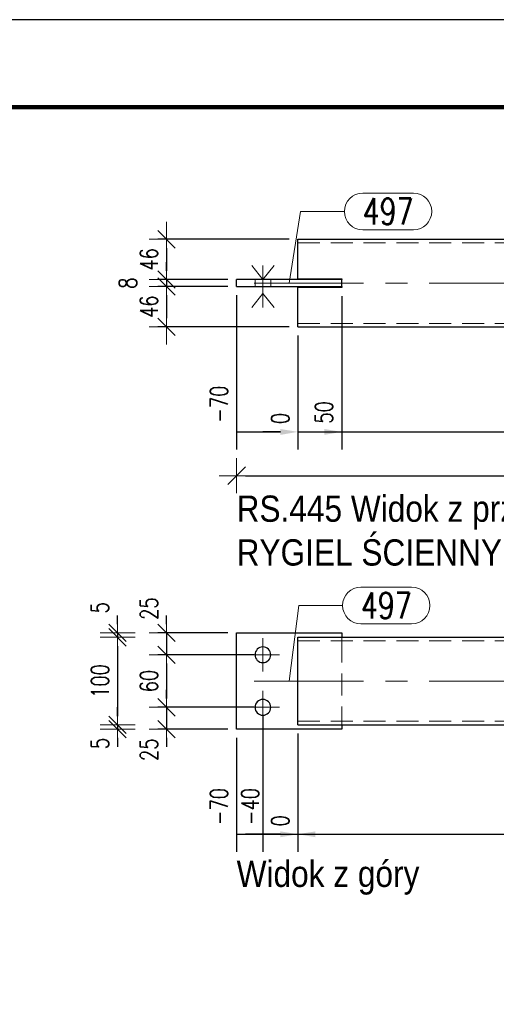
# Model space of a CAD drawing. Header units: millimetres. Extents: x -876 to 136, y 14938 to 15607.
# Tile 35 of 46: x -399 to -345, y 15419 to 15532. Entities that reach past the tile are written whole.
import ezdxf

# ---------------------------------------------------------------- set-up
doc = ezdxf.new("R2010")
doc.units = ezdxf.units.MM
doc.header["$LTSCALE"] = 10
doc.linetypes.add('HIDDEN', pattern=[0.375, 0.25, -0.125])
doc.linetypes.add('MITTE', pattern=[2, 1.25, -0.25, 0.25, -0.25])
doc.layers.get('Defpoints').update_dxf_attribs({"color": 1})
doc.layers.add('_FORMATKA', color=8, linetype='Continuous', plot=False)
for name, color, linetype, lineweight in [('_RAMKA', 7, 'Continuous', 35), ('PS_Bolt', 4, 'Continuous', 13), ('PS_DIM', 4, 'Continuous', 13), ('PS_Hidden', 2, 'HIDDEN', 9), ('PS_Mid', 5, 'MITTE', 15), ('PS_Pos', 1, 'Continuous', 15), ('PS_Shape', 161, 'Continuous', 30), ('PS_SOLID', 7, 'Continuous', 30), ('PS_TEXT', 3, 'Continuous', 18)]:
    doc.layers.add(name, color=color, linetype=linetype, lineweight=lineweight)
doc.styles.add('gil', font='txt', dxfattribs={"width": 0.9})
doc.styles.add('simplex', font='simplex.shx', dxfattribs={"width": 0.75})
doc.dimstyles.new('1_10_GŁ_DS1-LS10', dxfattribs={"dimtxt": 2, "dimasz": 2, "dimexe": 2, "dimexo": 1, "dimgap": 1, "dimtad": 1, "dimjust": 4, "dimdec": 0, "dimlfac": 10, "dimtxsty": 'simplex', "dimblk1": 'NONE', "dimsah": 1, "dimcen": 2, "dimclrd": 256, "dimclre": 256, "dimclrt": 3, "dimadec": 1, "dimazin": 0, "dimtfac": 1, "dimtdec": 0, "dimtmove": 2, "dimatfit": 3, "dimfxl": 1, "dimarcsym": 0})
doc.dimstyles.new('1_10_PRZ', dxfattribs={"dimtxt": 2, "dimasz": 1, "dimexe": 2, "dimexo": 5, "dimgap": 1, "dimtad": 1, "dimdec": 0, "dimlfac": 10, "dimtxsty": 'simplex', "dimblk": 'dimznak', "dimcen": 2, "dimse1": 1, "dimse2": 1, "dimclrt": 3, "dimadec": 1, "dimazin": 0, "dimtfac": 1, "dimtdec": 0, "dimtix": 1, "dimtmove": 2, "dimatfit": 3, "dimldrblk": 'dim-grot', "dimfxl": 1, "dimarcsym": 0})
doc.dimstyles.new('1_10_PRZ_DS1-LS10', dxfattribs={"dimtxt": 2, "dimasz": 1, "dimexe": 2, "dimexo": 5, "dimgap": 1, "dimtad": 1, "dimdec": 0, "dimlfac": 10, "dimtxsty": 'simplex', "dimblk": 'dimznak', "dimcen": 2, "dimse1": 1, "dimse2": 1, "dimclrt": 3, "dimadec": 1, "dimazin": 0, "dimtfac": 1, "dimtdec": 0, "dimtix": 1, "dimtmove": 2, "dimatfit": 3, "dimldrblk": 'dim-grot', "dimfxl": 1, "dimarcsym": 0})
doc.dimstyles.new('1_10_SC', dxfattribs={"dimtxt": 2, "dimasz": 1, "dimexe": 1, "dimexo": 1, "dimgap": 1, "dimtad": 1, "dimdec": 0, "dimlfac": 10, "dimtxsty": 'simplex', "dimblk": 'dimznak', "dimcen": 2, "dimclrd": 256, "dimclre": 256, "dimclrt": 3, "dimadec": 1, "dimazin": 0, "dimtfac": 1, "dimtdec": 0, "dimtix": 1, "dimtmove": 2, "dimatfit": 3, "dimldrblk": 'dim-grot', "dimfxl": 1, "dimarcsym": 0})

# ---------------------------------------------------------------- blocks, each defined once
blk = doc.blocks.new('*D154')
at = {"layer": 'Defpoints', "color": 0, "transparency": 16777216}
for p in [(-374.48, 15501.29), (-367.48, 15496.69), (-367.48, 15484.69)]:
    blk.add_point(p, dxfattribs=at)
at = {"layer": 'PS_DIM', "lineweight": -2, "transparency": 16777216}
for p, q in [((-374.48, 15500.29), (-374.48, 15482.69)), ((-367.48, 15495.69), (-367.48, 15482.69)), ((-374.48, 15484.69), (-369.48, 15484.69))]:
    blk.add_line(p, q, dxfattribs=at)
at = {"layer": 'PS_DIM', "transparency": 16777216}
blk.add_solid([(-369.48, 15485.02), (-369.48, 15484.35), (-367.48, 15484.69)], dxfattribs=at)
at = {"layer": 'PS_DIM', "color": 3, "transparency": 16777216, "insert": (-376.5, 15487.85), "char_height": 2, "attachment_point": 5, "rotation": 90, "style": 'simplex'}
blk.add_mtext('-70', dxfattribs=at)
blk = doc.blocks.new('_None')
blk = doc.blocks.new('*D155')
at = {"layer": 'Defpoints', "color": 0, "transparency": 16777216}
for p in [(-367.48, 15496.69), (-367.48, 15496.69), (-367.48, 15484.69)]:
    blk.add_point(p, dxfattribs=at)
at = {"layer": 'PS_DIM', "lineweight": -2, "transparency": 16777216}
for p, q in [((-367.48, 15495.69), (-367.48, 15482.69)), ((-367.48, 15495.69), (-367.48, 15482.69)), ((-369.48, 15484.69), (-371.48, 15484.69)), ((-367.48, 15484.69), (-365.48, 15484.69))]:
    blk.add_line(p, q, dxfattribs=at)
at = {"layer": 'PS_DIM', "transparency": 16777216}
blk.add_solid([(-369.48, 15485.02), (-369.48, 15484.35), (-367.48, 15484.69)], dxfattribs=at)
at = {"layer": 'PS_DIM', "color": 3, "transparency": 16777216, "insert": (-369.5, 15486.21), "char_height": 2, "attachment_point": 5, "rotation": 90, "style": 'simplex'}
blk.add_mtext('0', dxfattribs=at)
blk = doc.blocks.new('*D156')
at = {"layer": 'Defpoints', "color": 0, "transparency": 16777216}
for p in [(-362.48, 15501.19), (-367.48, 15496.69), (-362.48, 15484.69)]:
    blk.add_point(p, dxfattribs=at)
at = {"layer": 'PS_DIM', "lineweight": -2, "transparency": 16777216}
for p, q in [((-362.48, 15500.19), (-362.48, 15482.69)), ((-367.48, 15495.69), (-367.48, 15482.69)), ((-367.48, 15484.69), (-364.48, 15484.69))]:
    blk.add_line(p, q, dxfattribs=at)
at = {"layer": 'PS_DIM', "transparency": 16777216}
blk.add_solid([(-364.48, 15485.02), (-364.48, 15484.35), (-362.48, 15484.69)], dxfattribs=at)
at = {"layer": 'PS_DIM', "color": 3, "transparency": 16777216, "insert": (-364.5, 15486.92), "char_height": 2, "attachment_point": 5, "rotation": 90, "style": 'simplex'}
blk.add_mtext('50', dxfattribs=at)
blk = doc.blocks.new('*D157')
at = {"layer": 'Defpoints', "color": 0, "transparency": 16777216}
for p in [(-367.48, 15496.69), (-307.48, 15496.69), (-307.48, 15484.69)]:
    blk.add_point(p, dxfattribs=at)
at = {"layer": 'PS_DIM', "lineweight": -2, "transparency": 16777216}
for p, q in [((-367.48, 15495.69), (-367.48, 15482.69)), ((-307.48, 15495.69), (-307.48, 15482.69)), ((-367.48, 15484.69), (-309.48, 15484.69))]:
    blk.add_line(p, q, dxfattribs=at)
at = {"layer": 'PS_DIM', "transparency": 16777216}
blk.add_solid([(-309.48, 15485.02), (-309.48, 15484.35), (-307.48, 15484.69)], dxfattribs=at)
at = {"layer": 'PS_DIM', "color": 3, "transparency": 16777216, "insert": (-309.5, 15488.35), "char_height": 2, "attachment_point": 5, "rotation": 90, "style": 'simplex'}
blk.add_mtext('5730', dxfattribs=at)
blk = doc.blocks.new('*D158')
at = {"layer": 'Defpoints', "color": 0, "transparency": 16777216}
for p in [(-300.48, 15501.29), (-367.48, 15496.69), (-300.48, 15484.69)]:
    blk.add_point(p, dxfattribs=at)
at = {"layer": 'PS_DIM', "lineweight": -2, "transparency": 16777216}
for p, q in [((-300.48, 15500.29), (-300.48, 15482.69)), ((-367.48, 15495.69), (-367.48, 15482.69)), ((-367.48, 15484.69), (-302.48, 15484.69))]:
    blk.add_line(p, q, dxfattribs=at)
at = {"layer": 'PS_DIM', "transparency": 16777216}
blk.add_solid([(-302.48, 15485.02), (-302.48, 15484.35), (-300.48, 15484.69)], dxfattribs=at)
at = {"layer": 'PS_DIM', "color": 3, "transparency": 16777216, "insert": (-302.5, 15488.35), "char_height": 2, "attachment_point": 5, "rotation": 90, "style": 'simplex'}
blk.add_mtext('5800', dxfattribs=at)
blk = doc.blocks.new('dimznak')
at = {"color": 0}
for points in [[(0, 2), (0, -2)], [(-2, 0), (2, 0)]]:
    blk.add_lwpolyline(points, dxfattribs=at)
at = {"color": 2}
blk.add_lwpolyline([(1, 1), (-1, -1)], dxfattribs=at)
blk = doc.blocks.new('*D159')
at = {"layer": 'Defpoints', "color": 0, "transparency": 16777216}
for p in [(-367.48, 15506.69), (-382.48, 15502.09), (-374.48, 15502.09)]:
    blk.add_point(p, dxfattribs=at)
at = {"layer": 'PS_DIM', "lineweight": -2, "transparency": 16777216}
for p, q in [((-368.48, 15506.69), (-383.48, 15506.69)), ((-382.48, 15505.69), (-382.48, 15503.09)), ((-375.48, 15502.09), (-383.48, 15502.09))]:
    blk.add_line(p, q, dxfattribs=at)
for p, rotation in [((-382.48, 15506.69), 90), ((-382.48, 15502.09), 270)]:
    blk.add_blockref('dimznak', p, dxfattribs=dict(at, rotation=rotation))
at = {"layer": 'PS_DIM', "color": 3, "transparency": 16777216, "insert": (-384.48, 15504.39), "char_height": 2, "attachment_point": 5, "rotation": 90, "style": 'simplex'}
blk.add_mtext('46', dxfattribs=at)
blk = doc.blocks.new('dim-grot')
blk.add_hatch(color=256).paths.add_polyline_path([(0, 0), (-2, 0.5), (-2, -0.5)])
blk.add_lwpolyline([(0, 0), (-2, 0.5), (-2, -0.5), (0, 0)])
blk = doc.blocks.new('*D160')
at = {"layer": 'Defpoints', "color": 0, "transparency": 16777216}
for p in [(-374.48, 15502.09), (-382.48, 15501.29), (-374.48, 15501.29)]:
    blk.add_point(p, dxfattribs=at)
at = {"layer": 'PS_DIM', "lineweight": -2, "transparency": 16777216}
for p, q in [((-382.48, 15503.09), (-382.48, 15504.09)), ((-375.48, 15502.09), (-383.48, 15502.09)), ((-382.48, 15502.09), (-382.48, 15501.29)), ((-375.48, 15501.29), (-383.48, 15501.29)), ((-382.48, 15500.29), (-382.48, 15499.29))]:
    blk.add_line(p, q, dxfattribs=at)
for p, rotation in [((-382.48, 15502.09), 270), ((-382.48, 15501.29), 90)]:
    blk.add_blockref('dimznak', p, dxfattribs=dict(at, rotation=rotation))
at = {"layer": 'PS_DIM', "color": 3, "transparency": 16777216, "insert": (-386.89, 15501.69), "char_height": 2, "attachment_point": 5, "rotation": 90, "style": 'simplex'}
blk.add_mtext('8', dxfattribs=at)
blk = doc.blocks.new('*D161')
at = {"layer": 'Defpoints', "color": 0, "transparency": 16777216}
for p in [(-374.48, 15501.29), (-382.48, 15496.69), (-367.48, 15496.69)]:
    blk.add_point(p, dxfattribs=at)
at = {"layer": 'PS_DIM', "lineweight": -2, "transparency": 16777216}
for p, q in [((-375.48, 15501.29), (-383.48, 15501.29)), ((-382.48, 15500.29), (-382.48, 15497.69)), ((-368.48, 15496.69), (-383.48, 15496.69))]:
    blk.add_line(p, q, dxfattribs=at)
for p, rotation in [((-382.48, 15501.29), 90), ((-382.48, 15496.69), 270)]:
    blk.add_blockref('dimznak', p, dxfattribs=dict(at, rotation=rotation))
at = {"layer": 'PS_DIM', "color": 3, "transparency": 16777216, "insert": (-384.48, 15498.99), "char_height": 2, "attachment_point": 5, "rotation": 90, "style": 'simplex'}
blk.add_mtext('46', dxfattribs=at)
blk = doc.blocks.new('*D177')
at = {"layer": 'Defpoints', "color": 0, "transparency": 16777216}
for p in [(-374.48, 15450.73), (-367.48, 15451.23), (-367.48, 15438.73)]:
    blk.add_point(p, dxfattribs=at)
at = {"layer": 'PS_DIM', "lineweight": -2, "transparency": 16777216}
for p, q in [((-367.48, 15450.23), (-367.48, 15436.73)), ((-374.48, 15449.73), (-374.48, 15436.73)), ((-374.48, 15438.73), (-369.48, 15438.73))]:
    blk.add_line(p, q, dxfattribs=at)
at = {"layer": 'PS_DIM', "transparency": 16777216}
blk.add_solid([(-369.48, 15439.06), (-369.48, 15438.39), (-367.48, 15438.73)], dxfattribs=at)
at = {"layer": 'PS_DIM', "color": 3, "transparency": 16777216, "insert": (-376.5, 15441.89), "char_height": 2, "attachment_point": 5, "rotation": 90, "style": 'simplex'}
blk.add_mtext('-70', dxfattribs=at)
blk = doc.blocks.new('*D178')
at = {"layer": 'Defpoints', "color": 0, "transparency": 16777216}
for p in [(-371.48, 15453.23), (-367.48, 15451.23), (-367.48, 15438.73)]:
    blk.add_point(p, dxfattribs=at)
at = {"layer": 'PS_DIM', "lineweight": -2, "transparency": 16777216}
for p, q in [((-371.48, 15452.23), (-371.48, 15436.73)), ((-367.48, 15450.23), (-367.48, 15436.73)), ((-371.48, 15438.73), (-373.48, 15438.73)), ((-371.48, 15438.73), (-367.48, 15438.73)), ((-365.48, 15438.73), (-363.48, 15438.73))]:
    blk.add_line(p, q, dxfattribs=at)
at = {"layer": 'PS_DIM', "transparency": 16777216}
blk.add_solid([(-365.48, 15439.06), (-365.48, 15438.39), (-367.48, 15438.73)], dxfattribs=at)
at = {"layer": 'PS_DIM', "color": 3, "transparency": 16777216, "insert": (-372.93, 15441.89), "char_height": 2, "attachment_point": 5, "rotation": 90, "style": 'simplex'}
blk.add_mtext('-40', dxfattribs=at)
blk = doc.blocks.new('*D179')
at = {"layer": 'Defpoints', "color": 0, "transparency": 16777216}
for p in [(-367.48, 15451.23), (-367.48, 15451.23), (-367.48, 15438.73)]:
    blk.add_point(p, dxfattribs=at)
at = {"layer": 'PS_DIM', "lineweight": -2, "transparency": 16777216}
for p, q in [((-367.48, 15450.23), (-367.48, 15436.73)), ((-367.48, 15450.23), (-367.48, 15436.73)), ((-369.48, 15438.73), (-371.48, 15438.73)), ((-367.48, 15438.73), (-365.48, 15438.73))]:
    blk.add_line(p, q, dxfattribs=at)
at = {"layer": 'PS_DIM', "transparency": 16777216}
blk.add_solid([(-369.48, 15439.06), (-369.48, 15438.39), (-367.48, 15438.73)], dxfattribs=at)
at = {"layer": 'PS_DIM', "color": 3, "transparency": 16777216, "insert": (-369.5, 15440.25), "char_height": 2, "attachment_point": 5, "rotation": 90, "style": 'simplex'}
blk.add_mtext('0', dxfattribs=at)
blk = doc.blocks.new('*D180')
at = {"layer": 'Defpoints', "color": 0, "transparency": 16777216}
for p in [(-303.48, 15453.23), (-367.48, 15451.23), (-303.48, 15438.73)]:
    blk.add_point(p, dxfattribs=at)
at = {"layer": 'PS_DIM', "lineweight": -2, "transparency": 16777216}
for p, q in [((-303.48, 15452.23), (-303.48, 15436.73)), ((-367.48, 15450.23), (-367.48, 15436.73)), ((-367.48, 15438.73), (-305.48, 15438.73))]:
    blk.add_line(p, q, dxfattribs=at)
at = {"layer": 'PS_DIM', "transparency": 16777216}
blk.add_solid([(-305.48, 15439.06), (-305.48, 15438.39), (-303.48, 15438.73)], dxfattribs=at)
at = {"layer": 'PS_DIM', "color": 3, "transparency": 16777216, "insert": (-305.5, 15442.39), "char_height": 2, "attachment_point": 5, "rotation": 90, "style": 'simplex'}
blk.add_mtext('5770', dxfattribs=at)
blk = doc.blocks.new('*D181')
at = {"layer": 'Defpoints', "color": 0, "transparency": 16777216}
for p in [(-367.48, 15451.23), (-300.48, 15450.73), (-300.48, 15438.73)]:
    blk.add_point(p, dxfattribs=at)
at = {"layer": 'PS_DIM', "lineweight": -2, "transparency": 16777216}
for p, q in [((-367.48, 15450.23), (-367.48, 15436.73)), ((-300.48, 15449.73), (-300.48, 15436.73)), ((-367.48, 15438.73), (-302.48, 15438.73))]:
    blk.add_line(p, q, dxfattribs=at)
at = {"layer": 'PS_DIM', "transparency": 16777216}
blk.add_solid([(-302.48, 15439.06), (-302.48, 15438.39), (-300.48, 15438.73)], dxfattribs=at)
at = {"layer": 'PS_DIM', "color": 3, "transparency": 16777216, "insert": (-297.74, 15442.39), "char_height": 2, "attachment_point": 5, "rotation": 90, "style": 'simplex'}
blk.add_mtext('5800', dxfattribs=at)
blk = doc.blocks.new('*D342')
at = {"layer": 'Defpoints', "color": 0, "transparency": 16777216}
for p in [(-374.48, 15461.73), (-382.48, 15459.23), (-371.48, 15459.23)]:
    blk.add_point(p, dxfattribs=at)
at = {"layer": 'PS_DIM', "lineweight": -2, "transparency": 16777216}
for p, q in [((-382.48, 15462.73), (-382.48, 15463.73)), ((-375.48, 15461.73), (-383.48, 15461.73)), ((-382.48, 15461.73), (-382.48, 15459.23)), ((-372.48, 15459.23), (-383.48, 15459.23)), ((-382.48, 15458.23), (-382.48, 15457.23))]:
    blk.add_line(p, q, dxfattribs=at)
for p, rotation in [((-382.48, 15461.73), 270), ((-382.48, 15459.23), 90)]:
    blk.add_blockref('dimznak', p, dxfattribs=dict(at, rotation=rotation))
at = {"layer": 'PS_DIM', "color": 3, "transparency": 16777216, "insert": (-384.48, 15464.5), "char_height": 2, "attachment_point": 5, "rotation": 90, "style": 'simplex'}
blk.add_mtext('25', dxfattribs=at)
blk = doc.blocks.new('*D343')
at = {"layer": 'Defpoints', "color": 0, "transparency": 16777216}
for p in [(-371.48, 15459.23), (-382.48, 15453.23), (-371.48, 15453.23)]:
    blk.add_point(p, dxfattribs=at)
at = {"layer": 'PS_DIM', "lineweight": -2, "transparency": 16777216}
for p, q in [((-372.48, 15459.23), (-383.48, 15459.23)), ((-382.48, 15458.23), (-382.48, 15454.23)), ((-372.48, 15453.23), (-383.48, 15453.23))]:
    blk.add_line(p, q, dxfattribs=at)
for p, rotation in [((-382.48, 15459.23), 90), ((-382.48, 15453.23), 270)]:
    blk.add_blockref('dimznak', p, dxfattribs=dict(at, rotation=rotation))
at = {"layer": 'PS_DIM', "color": 3, "transparency": 16777216, "insert": (-384.48, 15456.23), "char_height": 2, "attachment_point": 5, "rotation": 90, "style": 'simplex'}
blk.add_mtext('60', dxfattribs=at)
blk = doc.blocks.new('*D344')
at = {"layer": 'Defpoints', "color": 0, "transparency": 16777216}
for p in [(-371.48, 15453.23), (-382.48, 15450.73), (-374.48, 15450.73)]:
    blk.add_point(p, dxfattribs=at)
at = {"layer": 'PS_DIM', "lineweight": -2, "transparency": 16777216}
for p, q in [((-382.48, 15454.23), (-382.48, 15455.23)), ((-372.48, 15453.23), (-383.48, 15453.23)), ((-382.48, 15453.23), (-382.48, 15450.73)), ((-375.48, 15450.73), (-383.48, 15450.73)), ((-382.48, 15449.73), (-382.48, 15448.73))]:
    blk.add_line(p, q, dxfattribs=at)
for p, rotation in [((-382.48, 15453.23), 270), ((-382.48, 15450.73), 90)]:
    blk.add_blockref('dimznak', p, dxfattribs=dict(at, rotation=rotation))
at = {"layer": 'PS_DIM', "color": 3, "transparency": 16777216, "insert": (-384.48, 15448.38), "char_height": 2, "attachment_point": 5, "rotation": 90, "style": 'simplex'}
blk.add_mtext('25', dxfattribs=at)
blk = doc.blocks.new('*D345')
at = {"layer": 'Defpoints', "color": 0, "transparency": 16777216}
for p in [(-362.48, 15461.73), (-388.08, 15461.23), (-367.48, 15461.23)]:
    blk.add_point(p, dxfattribs=at)
at = {"layer": 'PS_DIM', "color": 0, "lineweight": -2, "transparency": 16777216}
for p, q in [((-388.08, 15462.73), (-388.08, 15463.73)), ((-388.08, 15461.73), (-388.08, 15461.23)), ((-388.08, 15460.23), (-388.08, 15459.23))]:
    blk.add_line(p, q, dxfattribs=at)
for p, rotation in [((-388.08, 15461.73), 270), ((-388.08, 15461.23), 90)]:
    blk.add_blockref('dimznak', p, dxfattribs=dict(at, rotation=rotation))
at = {"layer": 'PS_DIM', "color": 3, "transparency": 16777216, "insert": (-390.08, 15464.6), "char_height": 2, "attachment_point": 5, "rotation": 90, "style": 'simplex'}
blk.add_mtext('5', dxfattribs=at)
blk = doc.blocks.new('*D346')
at = {"layer": 'Defpoints', "color": 0, "transparency": 16777216}
for p in [(-367.48, 15461.23), (-388.08, 15451.23), (-360.41, 15451.23)]:
    blk.add_point(p, dxfattribs=at)
at = {"layer": 'PS_DIM', "color": 0, "lineweight": -2, "transparency": 16777216}
blk.add_line((-388.08, 15460.23), (-388.08, 15452.23), dxfattribs=at)
for p, rotation in [((-388.08, 15461.23), 90), ((-388.08, 15451.23), 270)]:
    blk.add_blockref('dimznak', p, dxfattribs=dict(at, rotation=rotation))
at = {"layer": 'PS_DIM', "color": 3, "transparency": 16777216, "insert": (-390.08, 15456.23), "char_height": 2, "attachment_point": 5, "rotation": 90, "style": 'simplex'}
blk.add_mtext('100', dxfattribs=at)
blk = doc.blocks.new('*D347')
at = {"layer": 'Defpoints', "color": 0, "transparency": 16777216}
for p in [(-388.08, 15450.73), (-362.48, 15450.73), (-360.41, 15451.23)]:
    blk.add_point(p, dxfattribs=at)
at = {"layer": 'PS_DIM', "color": 0, "lineweight": -2, "transparency": 16777216}
for p, q in [((-388.08, 15452.23), (-388.08, 15453.23)), ((-388.08, 15451.23), (-388.08, 15450.73)), ((-388.08, 15449.73), (-388.08, 15448.73))]:
    blk.add_line(p, q, dxfattribs=at)
for p, rotation in [((-388.08, 15451.23), 270), ((-388.08, 15450.73), 90)]:
    blk.add_blockref('dimznak', p, dxfattribs=dict(at, rotation=rotation))
at = {"layer": 'PS_DIM', "color": 3, "transparency": 16777216, "insert": (-390.08, 15449.09), "char_height": 2, "attachment_point": 5, "rotation": 90, "style": 'simplex'}
blk.add_mtext('5', dxfattribs=at)
blk = doc.blocks.new('*U444')
at = {"layer": '_FORMATKA', "lineweight": -3}
blk.add_lwpolyline([(-1000, 0), (0, 0), (0, 594), (-1000, 594)], close=True, dxfattribs=at)
at = {"layer": '_RAMKA', "lineweight": -3, "const_width": 0.5}
blk.add_lwpolyline([(-970, 10), (-10, 10), (-10, 584), (-970, 584)], close=True, dxfattribs=at)
blk = doc.blocks.new('*D432')
at = {"layer": 'Defpoints', "color": 0, "transparency": 16777216}
for p in [(-374.48, 15501.29), (-300.48, 15501.29), (-300.48, 15479.68)]:
    blk.add_point(p, dxfattribs=at)
at = {"layer": 'PS_DIM', "color": 0, "lineweight": -2, "transparency": 16777216}
blk.add_line((-373.48, 15479.68), (-301.48, 15479.68), dxfattribs=at)
at = {"layer": 'PS_DIM', "color": 0, "lineweight": -2, "transparency": 16777216, "rotation": 180}
blk.add_blockref('dimznak', (-374.48, 15479.68), dxfattribs=at)
at = {"layer": 'PS_DIM', "color": 0, "lineweight": -2, "transparency": 16777216}
blk.add_blockref('dimznak', (-300.48, 15479.68), dxfattribs=at)
at = {"layer": 'PS_DIM', "color": 3, "transparency": 16777216, "insert": (-337.48, 15481.72), "char_height": 2, "attachment_point": 5, "style": 'simplex'}
blk.add_mtext('5870', dxfattribs=at)
blk = doc.blocks.new('*X632')
at = {"color": 1}
for p, q in [((-338.48, 15505.94), (-338.48, 15506.69)), ((-336.48, 15505.94), (-336.48, 15506.69)), ((-338.71, 15504.32), (-338.25, 15505.4)), ((-338.25, 15505.4), (-338.48, 15505.94)), ((-336.71, 15504.32), (-336.25, 15505.4)), ((-336.25, 15505.4), (-336.48, 15505.94)), ((-338.25, 15503.23), (-338.71, 15504.32)), ((-336.25, 15503.23), (-336.71, 15504.32)), ((-338.71, 15502.15), (-338.25, 15503.23)), ((-336.71, 15502.15), (-336.25, 15503.23)), ((-338.25, 15501.07), (-338.71, 15502.15)), ((-336.25, 15501.07), (-336.71, 15502.15)), ((-338.71, 15499.98), (-338.25, 15501.07)), ((-336.71, 15499.98), (-336.25, 15501.07)), ((-338.25, 15498.9), (-338.71, 15499.98)), ((-336.25, 15498.9), (-336.71, 15499.98)), ((-338.71, 15497.82), (-338.25, 15498.9)), ((-336.71, 15497.82), (-336.25, 15498.9)), ((-338.48, 15497.27), (-338.71, 15497.82)), ((-336.48, 15497.27), (-336.71, 15497.82)), ((-338.48, 15496.69), (-338.48, 15497.27)), ((-336.48, 15496.69), (-336.48, 15497.27))]:
    blk.add_line(p, q, dxfattribs=at)
at = {"layer": 'PS_Hidden', "color": 2, "linetype": 'HIDDEN'}
for p, q in [((-367.48, 15506.29), (-338.48, 15506.29)), ((-336.48, 15506.29), (-307.48, 15506.29)), ((-372.38, 15501.29), (-372.38, 15502.09)), ((-370.58, 15501.29), (-370.58, 15502.09)), ((-304.38, 15501.29), (-304.38, 15502.09)), ((-302.58, 15501.29), (-302.58, 15502.09)), ((-367.48, 15497.09), (-338.48, 15497.09)), ((-336.48, 15497.09), (-307.48, 15497.09))]:
    blk.add_line(p, q, dxfattribs=at)
at = {"layer": 'PS_Mid', "color": 5, "linetype": 'MITTE'}
for p, q in [((-371.48, 15503.09), (-371.48, 15500.29)), ((-371.48, 15503.09), (-371.48, 15500.29)), ((-303.48, 15503.09), (-303.48, 15500.29)), ((-303.48, 15503.09), (-303.48, 15500.29)), ((-372.48, 15501.69), (-338.48, 15501.69)), ((-336.48, 15501.69), (-302.48, 15501.69))]:
    blk.add_line(p, q, dxfattribs=at)
at = {"layer": 'PS_SOLID', "color": 7, "linetype": 'Continuous'}
for p, q in [((-367.48, 15502.19), (-367.48, 15506.69)), ((-367.48, 15506.69), (-338.48, 15506.69)), ((-336.48, 15506.69), (-307.48, 15506.69)), ((-307.48, 15502.19), (-307.48, 15506.69)), ((-374.48, 15501.29), (-374.48, 15502.09)), ((-362.48, 15502.09), (-374.48, 15502.09)), ((-367.48, 15502.19), (-362.48, 15502.19)), ((-362.48, 15502.19), (-362.48, 15502.09)), ((-362.48, 15501.29), (-362.48, 15502.09)), ((-312.48, 15502.19), (-307.48, 15502.19)), ((-312.48, 15502.09), (-312.48, 15502.19)), ((-312.48, 15501.29), (-312.48, 15502.09)), ((-300.48, 15502.09), (-312.48, 15502.09)), ((-300.48, 15501.29), (-300.48, 15502.09)), ((-374.48, 15501.29), (-362.48, 15501.29)), ((-367.48, 15496.69), (-367.48, 15501.19)), ((-362.48, 15501.19), (-367.48, 15501.19)), ((-362.48, 15501.29), (-362.48, 15501.19)), ((-300.48, 15501.29), (-312.48, 15501.29)), ((-312.48, 15501.19), (-312.48, 15501.29)), ((-307.48, 15501.19), (-312.48, 15501.19)), ((-307.48, 15496.69), (-307.48, 15501.19)), ((-367.48, 15496.69), (-338.48, 15496.69)), ((-336.48, 15496.69), (-307.48, 15496.69))]:
    blk.add_line(p, q, dxfattribs=at)
blk = doc.blocks.new('*X633')
at = {"color": 4, "linetype": 'Continuous'}
for p, q in [((-372.76, 15503.69), (-371.48, 15502.09)), ((-371.48, 15502.09), (-370.2, 15503.69)), ((-371.48, 15503.69), (-371.48, 15498.89)), ((-372.76, 15498.89), (-371.48, 15500.49)), ((-371.48, 15500.49), (-370.2, 15498.89))]:
    blk.add_line(p, q, dxfattribs=at)
blk = doc.blocks.new('*X634')
at = {"color": 4, "linetype": 'Continuous'}
for p, q in [((-372.76, 15503.69), (-371.48, 15502.09)), ((-371.48, 15502.09), (-370.2, 15503.69)), ((-371.48, 15503.69), (-371.48, 15498.89)), ((-372.76, 15498.89), (-371.48, 15500.49)), ((-371.48, 15500.49), (-370.2, 15498.89))]:
    blk.add_line(p, q, dxfattribs=at)
blk = doc.blocks.new('*X641')
at = {"color": 1}
for p, q in [((-360.08, 15511.97), (-354.3, 15511.97)), ((-368.48, 15501.69), (-367.18, 15509.87)), ((-367.18, 15509.87), (-362.18, 15509.87)), ((-360.08, 15507.77), (-354.3, 15507.77))]:
    blk.add_line(p, q, dxfattribs=at)
for centre, start, end in [((-360.08, 15509.87), 90, 270), ((-354.3, 15509.87), 270, 90)]:
    blk.add_arc(centre, 2.1, start, end, dxfattribs=at)
at = {"color": 30, "style": 'simplex', "width": 0.75}
blk.add_text('497', height=3, dxfattribs=at).set_placement((-360.08, 15508.37))
blk = doc.blocks.new('*X642')
at = {"color": 3, "style": 'gil', "width": 0.9}
for s, p in [('RS.445 Widok z przodu (Sc1:10)', (-374.48, 15474.42)), ('RYGIEL ŚCIENNY (1 x)', (-374.48, 15469.42))]:
    blk.add_text(s, height=3, dxfattribs=at).set_placement(p)
blk = doc.blocks.new('*X643')
at = {"color": 1}
for p, q in [((-338.48, 15461.23), (-338.48, 15460.64)), ((-338.48, 15460.64), (-338.25, 15460.1)), ((-336.48, 15461.23), (-336.48, 15460.64)), ((-336.48, 15460.64), (-336.25, 15460.1)), ((-338.25, 15460.1), (-338.71, 15459.01)), ((-336.25, 15460.1), (-336.71, 15459.01)), ((-338.71, 15459.01), (-338.25, 15457.93)), ((-336.71, 15459.01), (-336.25, 15457.93)), ((-338.25, 15457.93), (-338.71, 15456.85)), ((-336.25, 15457.93), (-336.71, 15456.85)), ((-338.71, 15456.85), (-338.25, 15455.76)), ((-338.25, 15455.76), (-338.71, 15454.68)), ((-336.71, 15456.85), (-336.25, 15455.76)), ((-336.25, 15455.76), (-336.71, 15454.68)), ((-338.71, 15454.68), (-338.25, 15453.6)), ((-336.71, 15454.68), (-336.25, 15453.6)), ((-338.25, 15453.6), (-338.71, 15452.51)), ((-336.25, 15453.6), (-336.71, 15452.51)), ((-338.71, 15452.51), (-338.48, 15451.97)), ((-336.71, 15452.51), (-336.48, 15451.97)), ((-338.48, 15451.97), (-338.48, 15451.23)), ((-336.48, 15451.97), (-336.48, 15451.23))]:
    blk.add_line(p, q, dxfattribs=at)
at = {"layer": 'PS_Hidden', "color": 2, "linetype": 'HIDDEN'}
for p, q in [((-367.48, 15460.83), (-338.48, 15460.83)), ((-362.48, 15460.83), (-362.48, 15461.23)), ((-362.48, 15460.83), (-362.48, 15451.63)), ((-336.48, 15460.83), (-307.48, 15460.83)), ((-312.48, 15460.83), (-312.48, 15461.23)), ((-312.48, 15451.63), (-312.48, 15460.83)), ((-367.48, 15451.63), (-338.48, 15451.63)), ((-362.48, 15451.23), (-362.48, 15451.63)), ((-336.48, 15451.63), (-307.48, 15451.63)), ((-312.48, 15451.23), (-312.48, 15451.63))]:
    blk.add_line(p, q, dxfattribs=at)
at = {"layer": 'PS_Mid', "color": 5, "linetype": 'MITTE'}
for p, q in [((-371.48, 15461.13), (-371.48, 15457.33)), ((-303.48, 15461.13), (-303.48, 15457.33)), ((-369.58, 15459.23), (-373.38, 15459.23)), ((-301.58, 15459.23), (-305.38, 15459.23)), ((-372.48, 15456.23), (-338.48, 15456.23)), ((-336.48, 15456.23), (-302.48, 15456.23)), ((-371.48, 15455.13), (-371.48, 15451.33)), ((-303.48, 15455.13), (-303.48, 15451.33)), ((-369.58, 15453.23), (-373.38, 15453.23)), ((-301.58, 15453.23), (-305.38, 15453.23))]:
    blk.add_line(p, q, dxfattribs=at)
at = {"layer": 'PS_SOLID', "color": 7, "linetype": 'Continuous'}
for p, q in [((-374.48, 15461.73), (-362.48, 15461.73)), ((-374.48, 15450.73), (-374.48, 15461.73)), ((-362.48, 15461.73), (-362.48, 15461.23)), ((-312.48, 15461.73), (-300.48, 15461.73)), ((-312.48, 15461.23), (-312.48, 15461.73)), ((-300.48, 15461.73), (-300.48, 15450.73)), ((-367.48, 15451.23), (-367.48, 15461.23)), ((-367.48, 15461.23), (-338.48, 15461.23)), ((-336.48, 15461.23), (-307.48, 15461.23)), ((-307.48, 15451.23), (-307.48, 15461.23)), ((-362.48, 15450.73), (-374.48, 15450.73)), ((-367.48, 15451.23), (-338.48, 15451.23)), ((-362.48, 15451.23), (-362.48, 15450.73)), ((-336.48, 15451.23), (-307.48, 15451.23)), ((-312.48, 15450.73), (-312.48, 15451.23)), ((-300.48, 15450.73), (-312.48, 15450.73))]:
    blk.add_line(p, q, dxfattribs=at)
at = {"layer": 'PS_SOLID', "color": 7, "extrusion": (0, 0, -1)}
for centre in [(371.48, 15459.23), (303.48, 15459.23), (371.48, 15453.23), (303.48, 15453.23)]:
    blk.add_circle(centre, 0.9, dxfattribs=at)
blk = doc.blocks.new('*X644')
at = {"color": 4, "linetype": 'Continuous'}
blk.add_line((-371.48, 15453.23), (-371.48, 15453.23), dxfattribs=at)
blk.add_line((-371.48, 15453.23), (-371.48, 15453.23), dxfattribs=at)
blk.add_line((-371.48, 15453.23), (-371.48, 15453.23), dxfattribs=at)
blk.add_line((-371.48, 15453.23), (-371.48, 15453.23), dxfattribs=at)
blk.add_line((-371.48, 15453.23), (-371.48, 15453.23), dxfattribs=at)
blk = doc.blocks.new('*X645')
at = {"color": 4, "linetype": 'Continuous'}
blk.add_line((-371.48, 15459.23), (-371.48, 15459.23), dxfattribs=at)
blk.add_line((-371.48, 15459.23), (-371.48, 15459.23), dxfattribs=at)
blk.add_line((-371.48, 15459.23), (-371.48, 15459.23), dxfattribs=at)
blk.add_line((-371.48, 15459.23), (-371.48, 15459.23), dxfattribs=at)
blk.add_line((-371.48, 15459.23), (-371.48, 15459.23), dxfattribs=at)
blk = doc.blocks.new('*X652')
at = {"color": 1}
for p, q in [((-360.28, 15466.96), (-354.5, 15466.96)), ((-368.48, 15456.23), (-367.38, 15464.86)), ((-367.38, 15464.86), (-362.38, 15464.86)), ((-360.28, 15462.76), (-354.5, 15462.76))]:
    blk.add_line(p, q, dxfattribs=at)
for centre, start, end in [((-360.28, 15464.86), 90, 270), ((-354.5, 15464.86), 270, 90)]:
    blk.add_arc(centre, 2.1, start, end, dxfattribs=at)
at = {"color": 30, "style": 'simplex', "width": 0.75}
blk.add_text('497', height=3, dxfattribs=at).set_placement((-360.28, 15463.36))
blk = doc.blocks.new('*X653')
at = {"color": 3, "style": 'gil', "width": 0.9}
blk.add_text('Widok z góry', height=3, dxfattribs=at).set_placement((-374.48, 15432.71))

msp = doc.modelspace()

# ---------------------------------------------------------------- block references
at = {"layer": 'PS_Bolt', "color": 4}
for name in ['*X633', '*X634', '*X645', '*X644']:
    msp.add_blockref(name, (0, 0), dxfattribs=at)
at = {"layer": 'PS_DIM'}
msp.add_blockref('*U444', (130.26, 14937.77), dxfattribs=at)
at = {"layer": 'PS_Pos'}
for name in ['*X641', '*X652']:
    msp.add_blockref(name, (0, 0), dxfattribs=at)
at = {"layer": 'PS_Shape', "color": 20}
for name in ['*X632', '*X643']:
    msp.add_blockref(name, (0, 0), dxfattribs=at)
at = {"layer": 'PS_TEXT'}
for name in ['*X642', '*X653']:
    msp.add_blockref(name, (0, 0), dxfattribs=at)

# ---------------------------------------------------------------- dimensions: what is measured, and where the dimension line sits
at = {"layer": 'PS_DIM'}
for base, p1, p2, dimstyle, picture, middle in [((-382.48, 15502.09), (-367.48, 15506.69), (-374.48, 15502.09), '1_10_SC', '*D159', (-384.48, 15504.39)), ((-382.48, 15496.69), (-374.48, 15501.29), (-367.48, 15496.69), '1_10_SC', '*D161', (-384.48, 15498.99)), ((-388.08, 15451.23), (-367.48, 15461.23), (-360.41, 15451.23), '1_10_PRZ', '*D346', (-390.08, 15456.23)), ((-382.48, 15453.23), (-371.48, 15459.23), (-371.48, 15453.23), '1_10_SC', '*D343', (-384.48, 15456.23))]:
    dim = msp.add_linear_dim(base=base, p1=p1, p2=p2, angle=90, dimstyle=dimstyle, dxfattribs=at)
    dim.commit()
    dim.dimension.update_dxf_attribs({"geometry": picture, "text_midpoint": middle})
for base, p1, p2, dimstyle, picture, middle in [((-382.48, 15501.29), (-374.48, 15502.09), (-374.48, 15501.29), '1_10_SC', '*D160', (-386.89, 15501.69)), ((-382.48, 15459.23), (-374.48, 15461.73), (-371.48, 15459.23), '1_10_SC', '*D342', (-384.48, 15464.5)), ((-388.08, 15461.23), (-362.48, 15461.73), (-367.48, 15461.23), '1_10_PRZ', '*D345', (-390.08, 15464.6)), ((-382.48, 15450.73), (-371.48, 15453.23), (-374.48, 15450.73), '1_10_SC', '*D344', (-384.48, 15448.38)), ((-388.08, 15450.73), (-360.41, 15451.23), (-362.48, 15450.73), '1_10_PRZ', '*D347', (-390.08, 15449.09))]:
    dim = msp.add_linear_dim(base=base, p1=p1, p2=p2, angle=90, dimstyle=dimstyle, dxfattribs=at)
    dim.commit()
    dim.dimension.update_dxf_attribs({"geometry": picture, "text_midpoint": middle, "dimtype": 128})
for base, p1, p2, text, picture, middle in [((-367.48, 15484.69), (-374.48, 15501.29), (-367.48, 15496.69), '-70', '*D154', (-376.5, 15487.85)), ((-300.48, 15484.69), (-367.48, 15496.69), (-300.48, 15501.29), '5800', '*D158', (-302.5, 15488.35)), ((-367.48, 15484.69), (-367.48, 15496.69), (-367.48, 15496.69), '0', '*D155', (-369.5, 15486.21)), ((-307.48, 15484.69), (-367.48, 15496.69), (-307.48, 15496.69), '5730', '*D157', (-309.5, 15488.35)), ((-367.48, 15438.73), (-371.48, 15453.23), (-367.48, 15451.23), '-40', '*D178', (-372.93, 15441.89)), ((-303.48, 15438.73), (-367.48, 15451.23), (-303.48, 15453.23), '5770', '*D180', (-305.5, 15442.39)), ((-367.48, 15438.73), (-374.48, 15450.73), (-367.48, 15451.23), '-70', '*D177', (-376.5, 15441.89)), ((-367.48, 15438.73), (-367.48, 15451.23), (-367.48, 15451.23), '0', '*D179', (-369.5, 15440.25)), ((-300.48, 15438.73), (-367.48, 15451.23), (-300.48, 15450.73), '5800', '*D181', (-297.74, 15442.39))]:
    dim = msp.add_linear_dim(base=base, p1=p1, p2=p2, text=text, dimstyle='1_10_GŁ_DS1-LS10', dxfattribs=at)
    dim.commit()
    dim.dimension.update_dxf_attribs({"geometry": picture, "text_midpoint": middle, "dimtype": 128, "text_rotation": 90})
dim = msp.add_linear_dim(base=(-300.48, 15479.68), p1=(-374.48, 15501.29), p2=(-300.48, 15501.29), text='5870', dimstyle='1_10_PRZ_DS1-LS10', dxfattribs=at)
dim.commit()
dim.dimension.update_dxf_attribs({"geometry": '*D432', "text_midpoint": (-337.48, 15481.72), "dimtype": 128})
dim = msp.add_linear_dim(base=(-362.48, 15484.69), p1=(-367.48, 15496.69), p2=(-362.48, 15501.19), dimstyle='1_10_GŁ_DS1-LS10', dxfattribs=at)
dim.commit()
dim.dimension.update_dxf_attribs({"geometry": '*D156', "text_midpoint": (-364.5, 15486.92), "dimtype": 128, "text_rotation": 90})

doc.saveas('drawing.dxf')
